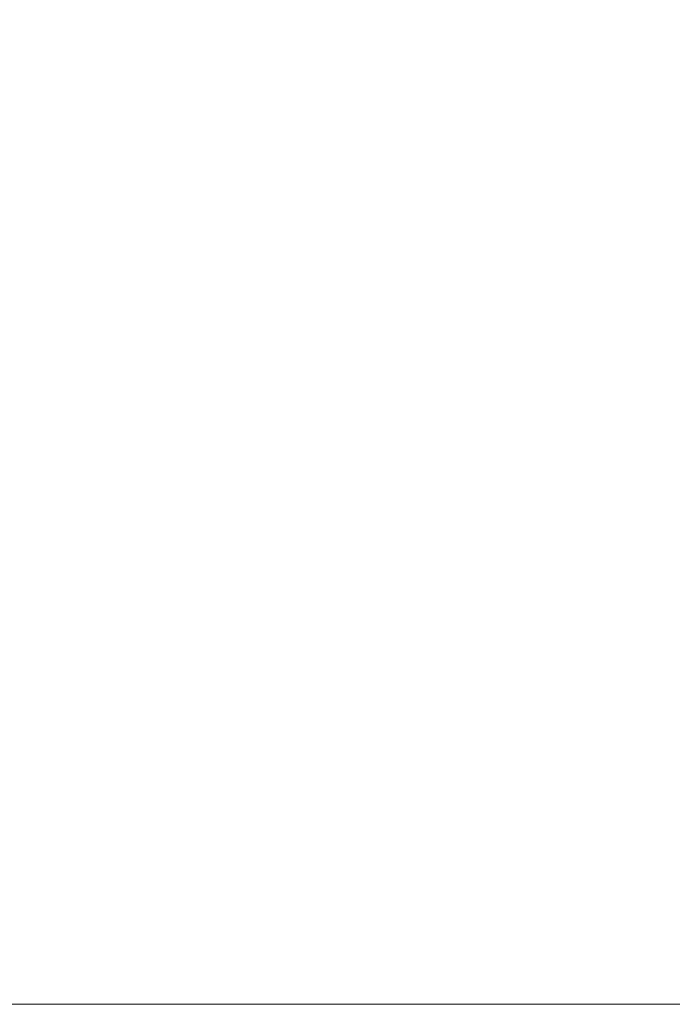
# Model space of a CAD drawing. Header units: inches. Extents: x -263 to 530, y -1 to 602.
# Tile 10 of 256: x -191.99877 to -191.99699, y 126 to 126.00269. Entities that reach past the tile are written whole.
import ezdxf

# ---------------------------------------------------------------- set-up
doc = ezdxf.new("R2010")
doc.units = ezdxf.units.IN
doc.header["$MEASUREMENT"] = 0
doc.layers.add('A-WALL', color=113, linetype='Continuous', lineweight=13)

msp = doc.modelspace()

# ---------------------------------------------------------------- meshes
at = {"layer": 'A-WALL', "lineweight": 18}
mesh = msp.add_polyface(dxfattribs=at)
corners = [(-204.5, 134.5, 114.5), (-198, 134.5, 114.5), (-142.5, 134.5, 114.5), (-142.5, 126, 114.5), (-204.5, 126, 114.5)]
mesh.append_faces([[corners[k] for k in face] for face in [(1, 4, 0)]], dxfattribs={"vtx0": -1})
mesh.append_faces([[corners[k] for k in face] for face in [(3, 4, 1, 2)]], dxfattribs={"vtx1": -1})
mesh = msp.add_polyface(dxfattribs=at)
corners = [(-142.5, 134.5, 260), (-198, 134.5, 260), (-204.5, 134.5, 260), (-204.5, 126, 260), (-142.5, 126, 260)]
mesh.append_faces([[corners[k] for k in face] for face in [(1, 4, 0)]], dxfattribs={"vtx0": -1})
mesh.append_faces([[corners[k] for k in face] for face in [(3, 4, 1, 2)]], dxfattribs={"vtx1": -1})
mesh = msp.add_polyface(dxfattribs=at)
corners = [(-192, 134.5, -6), (-142.5, 134.5, -6), (-142.5, 126, -6), (-192, 126, -6)]
mesh.append_faces([[corners[k] for k in face] for face in [(3, 0, 1, 2)]])
mesh = msp.add_polyface(dxfattribs=at)
corners = [(-142.5, 134.5, 114.5), (-192, 134.5, 114.5), (-192, 126, 114.5), (-142.5, 126, 114.5)]
mesh.append_faces([[corners[k] for k in face] for face in [(0, 1, 2, 3)]])
mesh = msp.add_polyface(dxfattribs=at)
corners = [(-142.5, 126, 114.5), (-142.5, 126, 260), (-204.5, 126, 260), (-204.5, 126, 114.5), (-155, 126, 223), (-155, 126, 151), (-187, 126, 151), (-187, 126, 223)]
mesh.append_faces([[corners[k] for k in face] for face in [(3, 6, 7, 2), (6, 3, 0, 5)]], dxfattribs={"vtx0": -1, "vtx2": -1})
mesh.append_faces([[corners[k] for k in face] for face in [(1, 2, 7, 4), (4, 5, 0, 1)]], dxfattribs={"vtx1": -1, "vtx3": -1})
mesh = msp.add_polyface(dxfattribs=at)
corners = [(-142.5, 126, -6), (-142.5, 126, 114.5), (-192, 126, 114.5), (-192, 126, -6)]
mesh.append_faces([[corners[k] for k in face] for face in [(2, 3, 0, 1)]])

doc.saveas('drawing.dxf')
